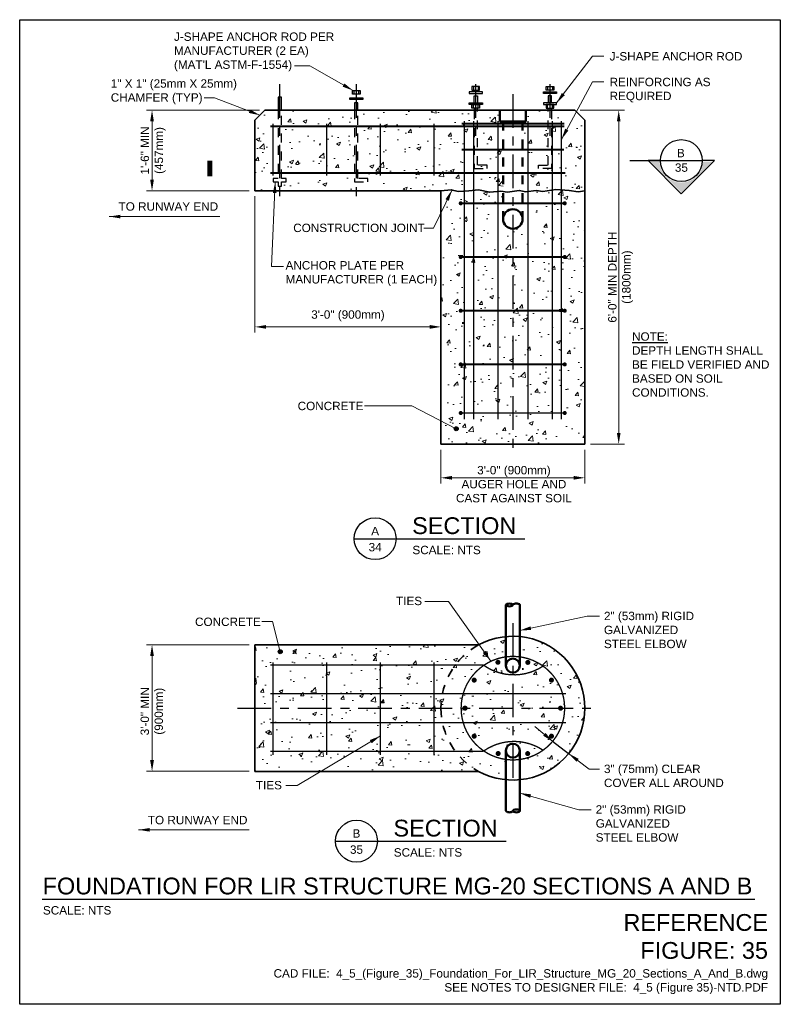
# Model space of a CAD drawing. Header units: inches. Extents: x 0 to 8.5, y 0 to 11.
import ezdxf
from ezdxf.enums import TextEntityAlignment as Align

# ---------------------------------------------------------------- set-up
doc = ezdxf.new("R2010")
doc.units = ezdxf.units.IN
doc.header["$LTSCALE"] = 0.5
doc.header["$MEASUREMENT"] = 0
doc.header["$PDSIZE"] = 2
for name, pattern in [('CENTER', [2, 1.25, -0.25, 0.25, -0.25]), ('CENTER2', [1.125, 0.75, -0.125, 0.125, -0.125]), ('HIDDEN2', [0.1875, 0.125, -0.0625])]:
    doc.linetypes.add(name, pattern=pattern)
doc.layers.get('0').update_dxf_attribs({"linetype": 'CONTINUOUS', "lineweight": 35})
doc.layers.get('DEFPOINTS').update_dxf_attribs({"linetype": 'CONTINUOUS', "lineweight": 35})
for name, color, linetype, lineweight in [('E-POWR-CNDT', 83, 'CONTINUOUS', 50), ('G-ANNO-PATT', 8, 'CONTINUOUS', 18), ('G-ANNO-RDME', 5, 'CONTINUOUS', 18), ('S-FNDN-CNTR', 44, 'CENTER', 25), ('S-FNDN-FTNG', 42, 'CONTINUOUS', 35), ('S-FNDN-FTNG-RBAR', 5, 'CONTINUOUS', 70), ('S-FSTN-ABLT', 30, 'CONTINUOUS', 25), ('S-SLAB-RBAR', 5, 'CONTINUOUS', 70)]:
    doc.layers.add(name, color=color, linetype=linetype, lineweight=lineweight)
for name, color, linetype in [('G-ANNO-DIMS', 7, 'CONTINUOUS'), ('G-ANNO-SYMB', 6, 'CONTINUOUS'), ('G-ANNO-SYMB @ 1', 6, 'CONTINUOUS'), ('G-ANNO-TEXT', 7, 'CONTINUOUS'), ('G-ANNO-TTLB', 7, 'CONTINUOUS')]:
    doc.layers.add(name, color=color, linetype=linetype)
doc.styles.add('00-E-TITLE-1_1', font='arial.ttf', dxfattribs={"height": 0.1875})
doc.styles.add('01-E-BLDG-1_1', font='arial.ttf', dxfattribs={"height": 0.09375})
doc.styles.add('Arial', font='arial.ttf')
doc.dimstyles.new('01-E-BLDG-1_1', dxfattribs={"dimtxt": 0.09375, "dimasz": 0.125, "dimexe": 0.0625, "dimexo": 0.0625, "dimgap": 0.0625, "dimtad": 1, "dimdec": 4, "dimzin": 3, "dimdsep": 46, "dimlunit": 4, "dimtxsty": '01-E-BLDG-1_1', "dimcen": 0.0625, "dimclrd": 1, "dimclre": 1, "dimclrt": 256, "dimazin": 0, "dimtfac": 1, "dimtdec": 4, "dimtmove": 1, "dimatfit": 3, "dimfxl": 1, "dimfrac": 2, "dimtolj": 1, "dimtzin": 3, "dimlwd": 0, "dimlwe": 0, "dimarcsym": 0})

# ---------------------------------------------------------------- blocks, each defined once
blk = doc.blocks.new('G-DBRK')
at = {"color": 0, "linetype": 'ByBlock', "lineweight": -2}
blk.add_ellipse((0, -0.25), major_axis=(0, -0.25), ratio=0.4, dxfattribs=at)
blk.add_ellipse((0, -0.75), major_axis=(0, -0.25), ratio=0.4, start_param=0, end_param=3.141593, dxfattribs=at)
blk = doc.blocks.new('*U3')
blk.add_lwpolyline([(0, 4.5, 1.5, 1.5, 0), (0, 0, 0, 0, 0), (15.53, 0, 0, 0, 0)], format="xyseb")
blk = doc.blocks.new('*U6')
at = {"linetype": 'Continuous'}
blk.add_hatch(color=0, dxfattribs=at).paths.add_polyline_path([(0, -0.356), (0.345, -0.011), (0.245, -0.011, -0.956069), (-0.245, -0.011), (-0.345, -0.011)])
at = {"color": 0, "linetype": 'Continuous'}
for p, q in [((-0.371, 0), (0, -0.371)), ((-0.234, 0), (-0.371, 0)), ((0, -0.371), (0.371, 0)), ((0.371, 0), (0.234, 0))]:
    blk.add_line(p, q, dxfattribs=at)
blk.add_line((-0.234, 0), (0.234, 0))
blk.add_circle((0, 0), 0.234, dxfattribs=at)
at = {"color": 7, "linetype": 'Continuous', "lineweight": 0, "style": 'Arial'}
for tag, p in [('SEC_NUM', (-0.005, 0.084)), ('DWG_NUM', (0.001, -0.078))]:
    blk.add_attdef(tag, text='', height=0.0938, dxfattribs=at).set_placement(p, align=Align.MIDDLE_CENTER)
blk = doc.blocks.new('*D7')
at = {"layer": 'DEFPOINTS', "color": 0, "transparency": 16777216}
for p in [(6.202, 9.989), (6.694, 9.989), (6.315, 6.258)]:
    blk.add_point(p, dxfattribs=at)
at = {"layer": 'G-ANNO-DIMS', "color": 1, "lineweight": 0, "transparency": 16777216}
for p, q in [((6.265, 9.989), (6.757, 9.989)), ((6.694, 6.383), (6.694, 9.864)), ((6.377, 6.258), (6.757, 6.258))]:
    blk.add_line(p, q, dxfattribs=at)
at = {"layer": 'G-ANNO-DIMS', "color": 1, "transparency": 16777216}
for points in [[(6.674, 9.864), (6.715, 9.864), (6.694, 9.989)], [(6.674, 6.383), (6.715, 6.383), (6.694, 6.258)]]:
    blk.add_solid(points, dxfattribs=at)
at = {"layer": 'G-ANNO-DIMS', "transparency": 16777216, "insert": (6.715, 8.124), "char_height": 0.09375, "attachment_point": 5, "rotation": 90, "style": '01-E-BLDG-1_1'}
blk.add_mtext('\\A1;6\'-0" MIN DEPTH\\P(1800mm)', dxfattribs=at)
blk = doc.blocks.new('*D8')
at = {"layer": 'DEFPOINTS', "color": 0, "transparency": 16777216}
for p in [(1.479, 9.989), (2.741, 9.989), (2.629, 9.089)]:
    blk.add_point(p, dxfattribs=at)
at = {"layer": 'G-ANNO-DIMS', "color": 1, "lineweight": 0, "transparency": 16777216}
for p, q in [((2.679, 9.989), (1.417, 9.989)), ((1.479, 9.214), (1.479, 9.864)), ((2.566, 9.089), (1.417, 9.089))]:
    blk.add_line(p, q, dxfattribs=at)
at = {"layer": 'G-ANNO-DIMS', "color": 1, "transparency": 16777216}
for points in [[(1.458, 9.864), (1.5, 9.864), (1.479, 9.989)], [(1.458, 9.214), (1.5, 9.214), (1.479, 9.089)]]:
    blk.add_solid(points, dxfattribs=at)
at = {"layer": 'G-ANNO-DIMS', "transparency": 16777216, "insert": (1.491, 9.539), "char_height": 0.09375, "attachment_point": 5, "rotation": 90, "style": '01-E-BLDG-1_1'}
blk.add_mtext('\\A1;1\'-6" MIN\\P(457mm)', dxfattribs=at)
blk = doc.blocks.new('*D9')
at = {"layer": 'DEFPOINTS', "color": 0, "transparency": 16777216}
for p in [(2.629, 9.089), (4.708, 7.568), (4.708, 7.098)]:
    blk.add_point(p, dxfattribs=at)
at = {"layer": 'G-ANNO-DIMS', "color": 1, "lineweight": 0, "transparency": 16777216}
for p, q in [((2.629, 9.027), (2.629, 7.505)), ((4.708, 7.16), (4.708, 7.63)), ((2.754, 7.568), (4.583, 7.568))]:
    blk.add_line(p, q, dxfattribs=at)
at = {"layer": 'G-ANNO-DIMS', "color": 1, "transparency": 16777216}
for points in [[(2.754, 7.589), (2.754, 7.547), (2.629, 7.568)], [(4.583, 7.589), (4.583, 7.547), (4.708, 7.568)]]:
    blk.add_solid(points, dxfattribs=at)
at = {"layer": 'G-ANNO-DIMS', "transparency": 16777216, "insert": (3.668, 7.692), "char_height": 0.09375, "attachment_point": 5, "style": '01-E-BLDG-1_1'}
blk.add_mtext('\\A1;3\'-0" (900mm)', dxfattribs=at)
blk = doc.blocks.new('G-TDT1')
at = {"linetype": 'ByBlock', "lineweight": -2}
h = blk.add_hatch(color=256, dxfattribs=at)
edge = h.paths.add_edge_path()
edge.add_arc((0, 0), 0.0222, 0, 360)
at = {"color": 0, "linetype": 'ByBlock', "lineweight": -2}
blk.add_circle((0, 0), 0.0222, dxfattribs=at)
blk = doc.blocks.new('*D12')
at = {"layer": 'DEFPOINTS', "color": 0, "transparency": 16777216}
for p in [(1.479, 4.015), (2.629, 4.015), (2.629, 2.603)]:
    blk.add_point(p, dxfattribs=at)
at = {"layer": 'G-ANNO-DIMS', "color": 1, "lineweight": 0, "transparency": 16777216}
for p, q in [((2.566, 4.015), (1.417, 4.015)), ((1.479, 2.728), (1.479, 3.89)), ((2.566, 2.603), (1.417, 2.603))]:
    blk.add_line(p, q, dxfattribs=at)
at = {"layer": 'G-ANNO-DIMS', "color": 1, "transparency": 16777216}
for points in [[(1.458, 3.89), (1.5, 3.89), (1.479, 4.015)], [(1.458, 2.728), (1.5, 2.728), (1.479, 2.603)]]:
    blk.add_solid(points, dxfattribs=at)
at = {"layer": 'G-ANNO-DIMS', "transparency": 16777216, "insert": (1.49, 3.274), "char_height": 0.09375, "attachment_point": 5, "rotation": 90, "style": '01-E-BLDG-1_1'}
blk.add_mtext('\\A1;3\'-0" MIN\\P(900mm)', dxfattribs=at)
blk = doc.blocks.new('DTLIND-flat-1')
at = {"color": 6, "linetype": 'Continuous'}
blk.add_line((-0.234, 0), (0.234, 0), dxfattribs=at)
blk.add_circle((0, 0), 0.234, dxfattribs=at)
at = {"layer": 'G-ANNO-SYMB', "style": 'Arial'}
for tag, p in [('DET_NUM', (0, 0.086)), ('DWG_NUM', (0, -0.094))]:
    blk.add_attdef(tag, text='', height=0.0938, dxfattribs=at).set_placement(p, align=Align.MIDDLE_CENTER)

msp = doc.modelspace()

# ---------------------------------------------------------------- hatches: boundary and pattern name
at = {"layer": 'G-ANNO-PATT'}
h = msp.add_hatch(dxfattribs=at)
h.set_pattern_fill('AR-CONC', color=256, scale=0.0625)
h.set_pattern_definition([(50, (12.2639, 0.258), (0.448288, -0.03922), [0.046875, -0.515625]), (355, (12.2639, 0.258), (-0.08672, 0.47012), [0.0375, -0.4125]), (100.4514, (12.30126, 0.2547), (0.361568, 0.4309), [0.039838, -0.438214]), (46.184, (12.2639, 0.383), (0.667026, -0.10345), [0.070312, -0.773437]), (96.6356, (12.3195, 0.37437), (0.584164, 0.608824), [0.059756, -0.65732]), (351.184, (12.2639, 0.383), (0.584164, 0.608824), [0.05625, -0.61875]), (21, (12.3264, 0.35174), (0.373067, -0.251637), [0.046875, -0.515625]), (326, (12.3264, 0.35174), (0.152072, 0.453219), [0.0375, -0.4125]), (71.4514, (12.3575, 0.33077), (0.525139, 0.201582), [0.039838, -0.438214]), (37.5, (12.2639, 0.25799), (0.0076, 0.2080587), [0, -0.4075, 0, -0.41875, 0, -0.4140625]), (7.5, (12.2639, 0.25799), (0.1644185, 0.2465073), [0, -0.23875, 0, -0.398125, 0, -0.1578125]), (327.5, (12.12453, 0.25799), (0.333639, -0.0140968), [0, -0.15625, 0, -0.4875, 0, -0.646875]), (317.5, (12.06203, 0.258), (0.3644914, 0.0625656), [0, -0.203125, 0, -0.32375, 0, -0.459375])])
edge = h.paths.add_edge_path()
edge.add_line((6.31492, 9.87658), (6.20242, 9.98908))
edge.add_line((6.20242, 9.98908), (5.94478, 9.98908))
edge.add_line((5.94478, 9.98908), (5.94478, 9.227))
edge.add_line((5.94478, 9.227), (6.05383, 9.227))
edge.add_line((6.05383, 9.227), (6.05383, 9.1895))
edge.add_line((6.05383, 9.1895), (5.90728, 9.1895))
edge.add_line((5.90728, 9.1895), (5.90728, 9.227))
edge.add_line((5.90728, 9.227), (5.90728, 9.98908))
edge.add_line((5.90728, 9.98908), (5.65645, 9.98908))
edge.add_line((5.65645, 9.98908), (5.65645, 9.86094))
edge.add_line((5.65645, 9.86094), (5.62034, 9.86094))
edge.add_line((5.62034, 9.86094), (5.62034, 8.77355))
edge.add_arc((5.51141, 8.77355), 0.10894, -180, 0, ccw=False)
edge.add_line((5.40247, 8.77355), (5.40247, 9.86094))
edge.add_line((5.40247, 9.86094), (5.36636, 9.86094))
edge.add_line((5.36636, 9.86094), (5.36636, 9.98908))
edge.add_line((5.36636, 9.98908), (5.11553, 9.98908))
edge.add_line((5.11553, 9.98908), (5.11553, 9.227))
edge.add_line((5.11553, 9.227), (5.11553, 9.1895))
edge.add_line((5.11553, 9.1895), (4.96898, 9.1895))
edge.add_line((4.96898, 9.1895), (4.96898, 9.227))
edge.add_line((4.96898, 9.227), (5.07803, 9.227))
edge.add_line((5.07803, 9.227), (5.07803, 9.98908))
edge.add_line((5.07803, 9.98908), (3.77992, 9.98908))
edge.add_line((3.77992, 9.98908), (3.77992, 9.227))
edge.add_line((3.77992, 9.227), (3.88897, 9.227))
edge.add_line((3.88897, 9.227), (3.88897, 9.1895))
edge.add_line((3.88897, 9.1895), (3.74242, 9.1895))
edge.add_line((3.74242, 9.1895), (3.74242, 9.227))
edge.add_line((3.74242, 9.227), (3.74242, 9.98908))
edge.add_line((3.74242, 9.98908), (2.92491, 9.98908))
edge.add_line((2.92491, 9.98908), (2.92491, 9.227))
edge.add_line((2.92491, 9.227), (2.97943, 9.227))
edge.add_line((2.97943, 9.227), (2.97943, 9.1895))
edge.add_line((2.97943, 9.1895), (2.92491, 9.1895))
edge.add_line((2.92491, 9.1895), (2.92491, 9.1394))
edge.add_line((2.92491, 9.1394), (2.88741, 9.1394))
edge.add_line((2.88741, 9.1394), (2.88741, 9.1895))
edge.add_line((2.88741, 9.1895), (2.83289, 9.1895))
edge.add_line((2.83289, 9.1895), (2.83289, 9.227))
edge.add_line((2.83289, 9.227), (2.88741, 9.227))
edge.add_line((2.88741, 9.227), (2.88741, 9.98908))
edge.add_line((2.88741, 9.98908), (2.74112, 9.98908))
edge.add_line((2.74112, 9.98908), (2.62862, 9.87658))
edge.add_line((2.62862, 9.87658), (2.62862, 9.08908))
edge.add_line((2.62862, 9.08908), (4.70789, 9.08908))
edge.add_line((4.70789, 9.08908), (4.70789, 6.93347))
edge.add_line((4.70789, 6.93347), (4.70789, 6.25847))
edge.add_line((4.70789, 6.25847), (6.31492, 6.25847))
edge.add_line((6.31492, 6.25847), (6.31492, 6.93347))
edge.add_line((6.31492, 6.93347), (6.31492, 9.87658))
h = msp.add_hatch(dxfattribs=at)
h.set_pattern_fill('AR-CONC', color=256, scale=0.0625)
h.set_pattern_definition([(50, (12.17675, -0.1181), (0.448288, -0.03922), [0.046875, -0.515625]), (355, (12.17675, -0.1181), (-0.08672, 0.47012), [0.0375, -0.4125]), (100.4514, (12.2141, -0.12136), (0.361568, 0.4309), [0.039838, -0.438214]), (46.184, (12.17675, 0.0069), (0.667026, -0.10345), [0.070312, -0.773437]), (96.6356, (12.23234, -0.0017), (0.584164, 0.608824), [0.059756, -0.65732]), (351.184, (12.17675, 0.0069), (0.584164, 0.608824), [0.05625, -0.61875]), (21, (12.23925, -0.02435), (0.373067, -0.251637), [0.046875, -0.515625]), (326, (12.23925, -0.02435), (0.152072, 0.453219), [0.0375, -0.4125]), (71.4514, (12.27034, -0.0453), (0.525139, 0.201582), [0.039838, -0.438214]), (37.5, (12.17675, -0.1181), (0.0076, 0.2080587), [0, -0.4075, 0, -0.41875, 0, -0.4140625]), (7.5, (12.17675, -0.1181), (0.1644185, 0.2465073), [0, -0.23875, 0, -0.398125, 0, -0.1578125]), (327.5, (12.03738, -0.1181), (0.333639, -0.0140968), [0, -0.15625, 0, -0.4875, 0, -0.646875]), (317.5, (11.97488, -0.1181), (0.364491, 0.062566), [0, -0.203125, 0, -0.32375, 0, -0.459375])])
edge = h.paths.add_edge_path(flags=17)
edge.add_arc((5.51141, 3.78371), 0.000795, 0, 360)
edge = h.paths.add_edge_path()
edge.add_line((5.58953, 4.10838), (5.58953, 3.78371))
edge.add_arc((5.51141, 3.78359), 0.07813, -180.083673, 0.083673, ccw=False)
edge.add_line((5.43328, 3.78371), (5.43328, 4.10838))
edge.add_arc((5.51141, 3.30867), 0.80351, 95.57963, 118.502221)
edge.add_line((5.12797, 4.0148), (2.62862, 4.0148))
edge.add_line((2.62862, 4.0148), (2.62862, 2.60254))
edge.add_line((2.62862, 2.60254), (5.12797, 2.60254))
edge.add_arc((5.51141, 3.30867), 0.80351, 241.497779, 264.42037)
edge.add_line((5.43328, 2.50896), (5.43328, 2.83364))
edge.add_arc((5.51141, 2.83364), 0.07812, 0, 180, ccw=False)
edge.add_line((5.58953, 2.83364), (5.58953, 2.50896))
edge.add_arc((5.51141, 3.30867), 0.80351, 275.57963, 444.42037)

# ---------------------------------------------------------------- linework, layer by layer
at = {"layer": 'E-POWR-CNDT', "linetype": 'CENTER2'}
for p, q in [((5.36636, 9.98908), (5.36636, 9.86094)), ((5.65645, 9.98908), (5.65645, 9.86094))]:
    msp.add_line(p, q, dxfattribs=at)
at = {"layer": 'E-POWR-CNDT'}
for p, q in [((5.36636, 9.86094), (5.65645, 9.86094)), ((5.43328, 3.78371), (5.43328, 4.46143)), ((5.58953, 3.78371), (5.58953, 4.46143)), ((5.43328, 2.83364), (5.43328, 2.16027)), ((5.58953, 2.83364), (5.58953, 2.16027))]:
    msp.add_line(p, q, dxfattribs=at)
at = {"layer": 'E-POWR-CNDT', "linetype": 'HIDDEN2'}
for p, q in [((5.40247, 9.86094), (5.40247, 8.77355)), ((5.62034, 9.86094), (5.62034, 8.77355))]:
    msp.add_line(p, q, dxfattribs=at)
at = {"layer": 'E-POWR-CNDT'}
for centre, radius in [((5.51141, 8.77355), 0.10894), ((5.51141, 3.78371), 0.07812), ((5.51141, 2.83364), 0.07812)]:
    msp.add_circle(centre, radius, dxfattribs=at)
at = {"layer": 'G-ANNO-DIMS', "linetype": 'CENTER2'}
for p, q in [((2.90454, 10.27794), (2.90454, 8.9907)), ((3.75955, 10.27794), (3.75955, 8.9907)), ((5.09516, 10.27794), (5.09516, 9.68705)), ((5.92473, 10.27794), (5.92473, 9.68705))]:
    msp.add_line(p, q, dxfattribs=at)
at = {"layer": 'G-ANNO-DIMS', "color": 1, "lineweight": 0}
for p, q in [((4.70789, 6.19597), (4.70789, 5.81953)), ((6.31492, 6.19597), (6.31492, 5.81953)), ((4.83289, 5.88203), (6.18992, 5.88203))]:
    msp.add_line(p, q, dxfattribs=at)
at = {"layer": 'G-ANNO-DIMS', "color": 1}
msp.add_line((5.95574, 2.93821), (6.13475, 2.80165), dxfattribs=at)
for points in [[(4.83289, 5.90286), (4.83289, 5.86119), (4.70789, 5.88203)], [(6.18992, 5.90286), (6.18992, 5.86119), (6.31492, 5.88203)]]:
    msp.add_solid(points, dxfattribs=at)
at = {"layer": 'G-ANNO-SYMB'}
msp.add_line((6.81983, 9.42582), (7.15924, 9.42582), dxfattribs=at)
at = {"layer": 'G-ANNO-TEXT', "linetype": 'Continuous', "lineweight": 30}
for p, q in [((4.20649, 5.20153), (5.64563, 5.20153)), ((3.99808, 1.82276), (5.43722, 1.82276)), ((0.25255, 1.17601), (8.21708, 1.17601))]:
    msp.add_line(p, q, dxfattribs=at)
at = {"layer": 'G-ANNO-TTLB'}
msp.add_lwpolyline([(0, 11), (8.5, 11), (8.5, 0), (0, 0)], close=True, dxfattribs=at)
at = {"layer": 'S-FNDN-CNTR', "linetype": 'CENTER2'}
for p, q in [((5.50978, 10.16863), (5.50978, 6.11906)), ((5.51141, 4.25652), (5.51141, 2.43294)), ((2.43437, 3.30867), (6.43253, 3.30867))]:
    msp.add_line(p, q, dxfattribs=at)
at = {"layer": 'S-FNDN-FTNG'}
for p, q in [((2.62862, 9.87658), (2.74112, 9.98908)), ((2.74112, 9.98908), (6.20242, 9.98908)), ((6.20242, 9.98908), (6.31492, 9.87658)), ((2.62862, 9.08908), (2.62862, 9.87658)), ((6.31492, 9.87658), (6.31492, 6.25847)), ((4.70789, 9.08908), (2.62862, 9.08908)), ((4.70789, 6.25847), (4.70789, 9.08908)), ((6.31492, 6.25847), (4.70789, 6.25847)), ((2.62862, 2.60254), (2.62862, 4.0148)), ((5.12797, 4.0148), (2.62862, 4.0148)), ((5.12797, 2.60254), (2.62862, 2.60254))]:
    msp.add_line(p, q, dxfattribs=at)
at = {"layer": 'S-FNDN-FTNG', "flags": 128}
msp.add_lwpolyline([(4.70789, 9.08908), (4.82249, 9.10025), (4.89895, 9.08172), (5.01943, 9.08636), (5.12601, 9.09794), (5.25345, 9.07246), (5.37856, 9.08404), (5.45271, 9.07478), (5.58246, 9.09331), (5.6566, 9.07709), (5.77013, 9.09331), (5.84659, 9.08172), (5.99024, 9.10257), (6.14085, 9.09331), (6.24279, 9.07709), (6.31492, 9.08867)], dxfattribs=at)
at = {"layer": 'S-FNDN-FTNG', "linetype": 'HIDDEN2'}
msp.add_lwpolyline([(5.12797, 2.60254, -0.27496609), (4.70789, 3.30867, -0.27496609), (5.12797, 4.0148)], format="xyb", dxfattribs=at)
at = {"layer": 'S-FNDN-FTNG'}
msp.add_arc((5.51141, 3.30867), 0.80351, 241.497779, 118.502221, dxfattribs=at)
at = {"layer": 'S-FNDN-FTNG-RBAR'}
for points in [[(2.79939, 9.80958, 0.0225, 0.0225, 0), (6.08547, 9.80958, 0.0225, 0.0225, 0)], [(2.83064, 9.83958, 0.015, 0.015, 0), (2.83064, 9.80588, 0.015, 0.015, 0), (2.83064, 9.25725, 0.015, 0.015, 0)], [(3.43064, 9.83958, 0.015, 0.015, 0), (3.43064, 9.80588, 0.015, 0.015, 0), (3.43064, 9.25725, 0.015, 0.015, 0)], [(4.03064, 9.83958, 0.015, 0.015, 0), (4.03064, 9.80588, 0.015, 0.015, 0), (4.03064, 9.25725, 0.015, 0.015, 0)], [(4.63064, 9.83958, 0.015, 0.015, 0), (4.63064, 9.80588, 0.015, 0.015, 0), (4.63064, 9.25725, 0.015, 0.015, 0)], [(4.93734, 9.83958, 0.0225, 0.0225, 0), (6.08547, 9.83958, 0.0225, 0.0225, 0)], [(4.96859, 6.53529, 0.015, 0.015, 0), (4.96859, 9.86958, 0.015, 0.015, 0)], [(5.07226, 6.53529, 0.015, 0.015, 0), (5.07226, 9.86958, 0.015, 0.015, 0)], [(5.34367, 6.53529, 0.015, 0.015, 0), (5.34367, 9.86958, 0.015, 0.015, 0)], [(5.67914, 6.53529, 0.015, 0.015, 0), (5.67914, 9.86958, 0.015, 0.015, 0)], [(5.95055, 6.53529, 0.015, 0.015, 0), (5.95055, 9.86958, 0.015, 0.015, 0)], [(6.05422, 6.53529, 0.015, 0.015, 0), (6.05422, 9.86958, 0.015, 0.015, 0)], [(4.93734, 9.54911, 0.0225, 0.0225, 0), (6.08297, 9.54911, 0.0225, 0.0225, 0)], [(2.79939, 9.28725, 0.0225, 0.0225, 0), (6.0986, 9.28725, 0.0225, 0.0225, 0)], [(4.93734, 8.94911, 0.0225, 0.0225, 0), (6.08297, 8.94911, 0.0225, 0.0225, 0)], [(4.93734, 8.34911, 0.0225, 0.0225, 0), (6.08297, 8.34911, 0.0225, 0.0225, 0)], [(4.93734, 7.74911, 0.0225, 0.0225, 0), (6.08297, 7.74911, 0.0225, 0.0225, 0)], [(4.93734, 7.14911, 0.0225, 0.0225, 0), (6.08297, 7.14911, 0.0225, 0.0225, 0)], [(4.92863, 6.60605, 0.015, 0.015, 0), (6.09094, 6.60605, 0.015, 0.015, 0)], [(5.18279, 3.78935, 0.015, 0.015, 0), (2.79939, 3.79025, 0.015, 0.015, 0)], [(2.83064, 3.82102, 0.015, 0.015, 0), (2.83064, 3.30239, 0.015, 0.015, 0), (2.83064, 2.78377, 0.015, 0.015, 0)], [(3.43064, 3.82102, 0.015, 0.015, 0), (3.43064, 3.30239, 0.015, 0.015, 0), (3.43064, 2.78377, 0.015, 0.015, 0)], [(4.03064, 3.82102, 0.015, 0.015, 0), (4.03064, 3.30239, 0.015, 0.015, 0), (4.03064, 2.78377, 0.015, 0.015, 0)], [(4.63064, 3.82102, 0.015, 0.015, 0), (4.63064, 3.30239, 0.015, 0.015, 0), (4.63064, 2.78377, 0.015, 0.015, 0)], [(5.84898, 3.77874, 0.015, 0.015, -0.31076737), (5.18279, 3.78935, 0.015, 0.015, -0.31076737)], [(6.10439, 3.47225, 0.015, 0.015, 0), (2.79939, 3.47225, 0.015, 0.015, 0)], [(5.84898, 2.83861, 0.015, 0.015, 0.31076737), (5.18279, 2.82799, 0.015, 0.015, 0.31076737)], [(2.79939, 2.82799, 0.015, 0.015, 0), (5.18279, 2.82799, 0.015, 0.015, 0)]]:
    msp.add_lwpolyline(points, format="xyseb", dxfattribs=at)
for points in [[(6.08992, 3.30867, 0.015, 0.015, 1), (4.93289, 3.30867, 0.015, 0.015, 1.0000001)], [(5.3363, 3.80955, 0.02813, 0.02813, 1), (5.35283, 3.83231, 0.02813, 0.02813, 1)], [(5.33211, 3.82071, 0.02344, 0.02344, 1), (5.3544, 3.82796, 0.02344, 0.02344, 1)], [(5.67047, 3.80854, 0.02813, 0.02813, 1), (5.687, 3.83129, 0.02813, 0.02813, 1)], [(5.66778, 3.82795, 0.02344, 0.02344, 1), (5.69007, 3.82071, 0.02344, 0.02344, 1)], [(5.07126, 3.61052, 0.02813, 0.02813, 1), (5.08779, 3.63327, 0.02813, 0.02813, 1)], [(5.93377, 3.63299, 0.02813, 0.02813, 1), (5.95031, 3.61023, 0.02813, 0.02813, 1)], [(4.97792, 3.29458, 0.02813, 0.02813, 1), (4.97792, 3.3227, 0.02813, 0.02813, 1)], [(6.044, 3.32207, 0.02813, 0.02813, 1), (6.044, 3.29394, 0.02813, 0.02813, 1)], [(5.0876, 2.98355, 0.02813, 0.02813, 1), (5.07107, 3.0063, 0.02813, 0.02813, 1)], [(5.95069, 3.00722, 0.02813, 0.02813, 1), (5.93415, 2.98447, 0.02813, 0.02813, 1)], [(5.33854, 2.78983, 0.02813, 0.02813, 1), (5.35508, 2.81258, 0.02813, 0.02813, 1)], [(5.66847, 2.78983, 0.02813, 0.02813, 1), (5.685, 2.81258, 0.02813, 0.02813, 1)]]:
    msp.add_lwpolyline(points, format="xyseb", close=True, dxfattribs=at)
at = {"layer": 'S-FNDN-FTNG-RBAR', "const_width": 0.015}
msp.add_lwpolyline([(2.79939, 3.14599), (6.10439, 3.14599)], dxfattribs=at)
at = {"layer": 'S-FSTN-ABLT'}
for p, q in [((5.07037, 10.25514), (5.07037, 10.21434)), ((5.12287, 10.25514), (5.12287, 10.21434)), ((5.89995, 10.25514), (5.89995, 10.21434)), ((5.95244, 10.25514), (5.95244, 10.21434)), ((2.92491, 10.13562), (2.88741, 10.13562)), ((2.92491, 9.98893), (2.92491, 10.13562)), ((3.73508, 10.20814), (3.73508, 10.16734)), ((3.78758, 10.20814), (3.78758, 10.16734)), ((5.07037, 10.01203), (5.07037, 10.05283)), ((5.12287, 10.01203), (5.12287, 10.05283)), ((5.89995, 10.01203), (5.89995, 10.05283)), ((5.95244, 10.01203), (5.95244, 10.05283))]:
    msp.add_line(p, q, dxfattribs=at)
for points in [[(5.13967, 10.21434), (5.13967, 10.25514), (5.05357, 10.25514), (5.05357, 10.21434)], [(5.88314, 10.21434), (5.88314, 10.25514), (5.96924, 10.25514), (5.96924, 10.21434)], [(3.68774, 10.12654), (3.76101, 10.12654), (3.83428, 10.12654), (3.83428, 10.10997), (3.76101, 10.10997), (3.68774, 10.10997)], [(3.71828, 10.16734), (3.71828, 10.20814), (3.80438, 10.20814), (3.80438, 10.16734)], [(5.17021, 10.19278), (5.09694, 10.19278), (5.02367, 10.19278), (5.02367, 10.17621), (5.09694, 10.17621), (5.17021, 10.17621)], [(5.8526, 10.19278), (5.92587, 10.19278), (5.99915, 10.19278), (5.99915, 10.17621), (5.92587, 10.17621), (5.8526, 10.17621)], [(5.17021, 10.05283), (5.02367, 10.05283), (5.02367, 10.0694), (5.17021, 10.0694)], [(5.13967, 10.05283), (5.13967, 10.01203), (5.05357, 10.01203), (5.05357, 10.05283)], [(5.8526, 10.05283), (5.92587, 10.05283), (5.99915, 10.05283), (5.99915, 10.0694), (5.92587, 10.0694), (5.8526, 10.0694)], [(5.88314, 10.05283), (5.88314, 10.01203), (5.96924, 10.01203), (5.96924, 10.05283)]]:
    msp.add_lwpolyline(points, close=True, dxfattribs=at)
for points in [[(5.11553, 10.25514), (5.11553, 10.25514)], [(5.90728, 10.25514), (5.90728, 10.25514)], [(2.88741, 10.13562), (2.88741, 9.98893)], [(5.07803, 10.0694), (5.07803, 10.0694), (5.07803, 10.14973), (5.11553, 10.14973), (5.11553, 10.0694)], [(5.94478, 10.0694), (5.94478, 10.0694), (5.94478, 10.14973), (5.90728, 10.14973), (5.90728, 10.0694)], [(3.77992, 9.98908), (3.77992, 9.98908), (3.77992, 10.06932), (3.74242, 10.06932), (3.74242, 9.98908)], [(5.07803, 10.06947), (5.07803, 10.0694)], [(5.07803, 10.01203), (5.07803, 10.01203), (5.07803, 9.98908), (5.11553, 9.98908), (5.11553, 10.01203)], [(5.11553, 10.0694), (5.11553, 10.06947)], [(5.11553, 10.01203), (5.11553, 10.01203)], [(5.94478, 10.01203), (5.94478, 10.01203), (5.94478, 9.98908), (5.90728, 9.98908), (5.90728, 10.01203)]]:
    msp.add_lwpolyline(points, dxfattribs=at)
at = {"layer": 'S-FSTN-ABLT', "linetype": 'HIDDEN2'}
for points in [[(2.88741, 9.98893), (2.88741, 9.227)], [(2.92491, 9.227), (2.92491, 9.98893)], [(3.74242, 9.98893), (3.74242, 9.227), (3.74242, 9.227), (3.74242, 9.1895), (3.74242, 9.1895), (3.88897, 9.1895), (3.88897, 9.227), (3.77992, 9.227), (3.77992, 9.98893)], [(5.07803, 9.98893), (5.07803, 9.37545), (5.07803, 9.37545), (5.07803, 9.33795), (5.07803, 9.33795), (5.22458, 9.33795), (5.22458, 9.37545), (5.11553, 9.37545), (5.11553, 9.98893)], [(5.94478, 9.98893), (5.94478, 9.37545), (5.94478, 9.37545), (5.94478, 9.33795), (5.94478, 9.33795), (5.79824, 9.33795), (5.79824, 9.37545), (5.90728, 9.37545), (5.90728, 9.98893)], [(2.88741, 9.227), (2.83289, 9.227), (2.83289, 9.1895), (2.88741, 9.1895)], [(2.88741, 9.1895), (2.88741, 9.1394), (2.92491, 9.1394), (2.92491, 9.1895)], [(2.92491, 9.1895), (2.97943, 9.1895), (2.97943, 9.227), (2.92491, 9.227)]]:
    msp.add_lwpolyline(points, dxfattribs=at)
at = {"layer": 'S-SLAB-RBAR', "const_width": 0.02276}
for points in [[(4.92863, 8.9599, 1), (4.92863, 8.93714, 1)], [(6.09094, 8.9599, -1), (6.09094, 8.93714, -1)], [(4.92863, 8.3599, 1), (4.92863, 8.33714, 1)], [(6.09094, 8.3599, -1), (6.09094, 8.33714, -1)], [(4.92863, 7.7599, 1), (4.92863, 7.73714, 1)], [(6.09094, 7.7599, -1), (6.09094, 7.73714, -1)], [(4.92863, 7.1599, 1), (4.92863, 7.13714, 1)], [(6.09094, 7.1599, -1), (6.09094, 7.13714, -1)], [(4.92863, 6.61743, 1), (4.92863, 6.59467, 1)], [(6.09094, 6.61743, -1), (6.09094, 6.59467, -1)]]:
    msp.add_lwpolyline(points, format="xyb", close=True, dxfattribs=at)

# ---------------------------------------------------------------- block references
at = {"layer": 'E-POWR-CNDT', "xscale": 0.15625, "yscale": 0.15625, "zscale": 0.15625}
for p, rotation in [((5.43328, 4.46143), 89.99999999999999), ((5.58953, 2.16027), 270)]:
    msp.add_blockref('G-DBRK', p, dxfattribs=dict(at, rotation=rotation))
at = {"layer": 'G-ANNO-SYMB', "xscale": -0.03937007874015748, "yscale": 0.03937007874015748, "zscale": 0.03937007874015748, "rotation": 180}
msp.add_blockref('*U3', (2.1249, 9.42582), dxfattribs=at)
at = {"layer": 'G-ANNO-SYMB'}
ref = msp.add_blockref('DTLIND-flat-1', (3.97208, 5.20153), dxfattribs=at)
ref.add_attrib('DET_NUM', 'A', dxfattribs={"height": 0.09375, "style": '01-E-BLDG-1_1'}).set_placement((3.97208, 5.28731), align=Align.MIDDLE_CENTER)
ref.add_attrib('DWG_NUM', '34', dxfattribs={"height": 0.09375, "style": '01-E-BLDG-1_1'}).set_placement((3.97208, 5.10712), align=Align.MIDDLE_CENTER)
ref = msp.add_blockref('DTLIND-flat-1', (3.76367, 1.82276), dxfattribs=at)
ref.add_attrib('DET_NUM', 'B', dxfattribs={"height": 0.09375, "style": '01-E-BLDG-1_1'}).set_placement((3.76367, 1.90854), align=Align.MIDDLE_CENTER)
ref.add_attrib('DWG_NUM', '35', dxfattribs={"height": 0.09375, "style": '01-E-BLDG-1_1'}).set_placement((3.76367, 1.72836), align=Align.MIDDLE_CENTER)
at = {"layer": 'G-ANNO-SYMB @ 1'}
msp.add_blockref('*U6', (7.39362, 9.42582), dxfattribs=at).add_auto_attribs({'SEC_NUM': 'B', 'DWG_NUM': '35'})
at = {"layer": 'G-ANNO-TEXT'}
for p in [(4.8784, 6.42981), (2.9114, 3.93894)]:
    msp.add_blockref('G-TDT1', p, dxfattribs=at)

# ---------------------------------------------------------------- texts
at = {"layer": 'G-ANNO-DIMS', "insert": (5.52304, 5.81051), "char_height": 0.09375, "attachment_point": 5, "style": '01-E-BLDG-1_1'}
msp.add_mtext('\\A1;3\'-0" (900mm)\\PAUGER HOLE AND\\PCAST AGAINST SOIL', dxfattribs=at)
at = {"layer": 'G-ANNO-RDME', "attachment_point": 9, "rotation": 0}
for s, insert, char_height, width, style in [('REFERENCE FIGURE: 35', (8.36242, 0.50548), 0.1875, 1.660137, '00-E-TITLE-1_1'), ('CAD FILE:  4_5_(Figure_35)_Foundation_For_LIR_Structure_MG_20_Sections_A_And_B.dwg\\PSEE NOTES TO DESIGNER FILE:  4_5 (Figure 35)-NTD.PDF', (8.36242, 0.11416), 0.09375, 5.6863911, '01-E-BLDG-1_1')]:
    msp.add_mtext(s, dxfattribs=dict(at, insert=insert, char_height=char_height, width=width, style=style))
at = {"layer": 'G-ANNO-TEXT', "style": '00-E-TITLE-1_1'}
for s, p in [('SECTION', (4.38551, 5.1972)), ('SECTION', (4.17709, 1.81843)), ('FOUNDATION FOR LIR STRUCTURE MG-20 SECTIONS A AND B', (0.2567, 1.17169))]:
    msp.add_text(s, height=0.1875, dxfattribs=at).set_placement(p, align=Align.BOTTOM_LEFT)
at = {"layer": 'G-ANNO-TEXT', "style": '01-E-BLDG-1_1'}
for p in [(4.38878, 5.12255), (4.18037, 1.74378), (0.25998, 1.09703)]:
    msp.add_text('SCALE: NTS', height=0.09375, dxfattribs=at).set_placement(p, align=Align.TOP_LEFT)
at = {"layer": 'G-ANNO-TEXT', "char_height": 0.09375, "attachment_point": 1, "rotation": 360, "style": '01-E-BLDG-1_1'}
for s, insert, width in [("\\A1;J-SHAPE ANCHOR ROD PER MANUFACTURER (2 EA) (MAT'L ASTM-F-1554)", (1.72431, 10.85727), 1.8099161), ('\\A1;J-SHAPE ANCHOR ROD', (6.59238, 10.63791), 1.5392059), ('\\A1;1" X 1" (25mm X 25mm) CHAMFER (TYP)', (1.01812, 10.33417), 1.4091013), ('\\A1;REINFORCING AS REQUIRED', (6.59238, 10.35103), 1.5756731), ('\\A1;TO RUNWAY END', (1.10493, 8.96017), 1.1788777), ('\\A1;CONSTRUCTION JOINT', (3.05689, 8.72108), 1.4977725), ('\\A1;ANCHOR PLATE PER MANUFACTURER (1 EACH)', (2.97126, 8.30288), 1.6942341), ('\\A1;{\\LNOTE:}\\PDEPTH LENGTH SHALL BE FIELD VERIFIED AND BASED ON SOIL CONDITIONS.', (6.84311, 7.50725), 1.5376577), ('\\A1;CONCRETE', (3.10628, 6.73153), 0.7664444), ('\\A1;TIES', (4.20577, 4.5532), 0.3083361), ('\\A1;CONCRETE', (1.95956, 4.32023), 0.7664444), ('\\A1;2" (53mm) RIGID GALVANIZED STEEL ELBOW', (6.52944, 4.38567), 1.0229664), ('\\A1;3" (75mm) CLEAR COVER ALL AROUND', (6.52944, 2.67708), 1.3532696), ('\\A1;TIES', (2.63956, 2.49505), 0.3602279), ('\\A1;2" (53mm) RIGID GALVANIZED STEEL ELBOW', (6.43709, 2.22369), 1.0913354), ('\\A1;TO RUNWAY END', (1.43232, 2.105), 1.1788777)]:
    msp.add_mtext(s, dxfattribs=dict(at, insert=insert, width=width))

# ---------------------------------------------------------------- dimensions: what is measured, and where the dimension line sits
at = {"layer": 'G-ANNO-DIMS'}
for base, p1, p2, text, picture, middle in [((1.47902, 9.98908), (2.62862, 9.08908), (2.74112, 9.98908), '1\'-6" MIN\\P(457mm)', '*D8', (1.69299, 9.53908)), ((6.69446, 9.98908), (6.31492, 6.25847), (6.20242, 9.98908), '6\'-0" MIN DEPTH\\P(1800mm)', '*D7', (6.9172, 8.12377)), ((1.47902, 4.0148), (2.62862, 2.60254), (2.62862, 4.0148), '3\'-0" MIN\\P(900mm)', '*D12', (1.69198, 3.27368))]:
    dim = msp.add_linear_dim(base=base, p1=p1, p2=p2, angle=90, text=text, dimstyle='01-E-BLDG-1_1', dxfattribs=at)
    dim.commit()
    dim.dimension.update_dxf_attribs({"geometry": picture, "text_midpoint": middle, "dimtype": 160})
dim = msp.add_linear_dim(base=(4.70789, 7.56799), p1=(2.62862, 9.08908), p2=(4.70789, 7.0975), text='3\'-0" (900mm)', dimstyle='01-E-BLDG-1_1', dxfattribs=at)
dim.commit()
dim.dimension.update_dxf_attribs({"geometry": '*D9', "text_midpoint": (3.66825, 7.69195)})

# ---------------------------------------------------------------- leaders
for points in [[(1.00123, 8.80038), (2.23672, 8.80038)], [(5.95876, 2.93566), (5.75773, 3.10522)], [(1.32862, 1.94946), (2.56412, 1.94946)]]:
    msp.add_leader(points, dimstyle='01-E-BLDG-1_1', dxfattribs=at)
at = {"layer": 'G-ANNO-TEXT'}
for points, override in [([(5.99915, 10.0694), (6.40083, 10.59181), (6.52786, 10.59181)], {"dimgap": 0.0625, "dimtad": 0}), ([(6.05422, 9.66186), (6.40083, 10.30492), (6.52786, 10.30492)], {"dimgap": 0.0625, "dimtad": 0}), ([(4.83116, 9.09815), (4.62393, 8.66918), (4.51565, 8.66918)], {"dimgap": 0.0625, "dimtad": 0}), ([(4.8784, 6.42981), (4.38256, 6.68632), (3.85283, 6.68632)], {"dimldrblk": 'None'}), ([(2.9114, 3.93894), (2.82677, 4.27503), (2.7061, 4.27503)], {"dimldrblk": 'None'})]:
    msp.add_leader(points, dimstyle='01-E-BLDG-1_1', override=override, dxfattribs=at)
for points in [[(3.72724, 10.20814), (3.24134, 10.48308), (3.07149, 10.48308)], [(2.68487, 9.93283), (2.17836, 10.12573), (2.06269, 10.12573)], [(2.85561, 9.1895), (2.81263, 8.24305), (2.94993, 8.24305)], [(5.26332, 3.83489), (4.79261, 4.50107), (4.52695, 4.50107)], [(5.58953, 4.17634), (6.3412, 4.33448), (6.47944, 4.33448)], [(4.03064, 2.99828), (3.0993, 2.44385), (2.97526, 2.44385)], [(6.13475, 2.80165), (6.36557, 2.62588), (6.47944, 2.62588)], [(5.58953, 2.36023), (6.24885, 2.17249), (6.3871, 2.17249)]]:
    msp.add_leader(points, dimstyle='01-E-BLDG-1_1', dxfattribs=at)

doc.saveas('drawing.dxf')
